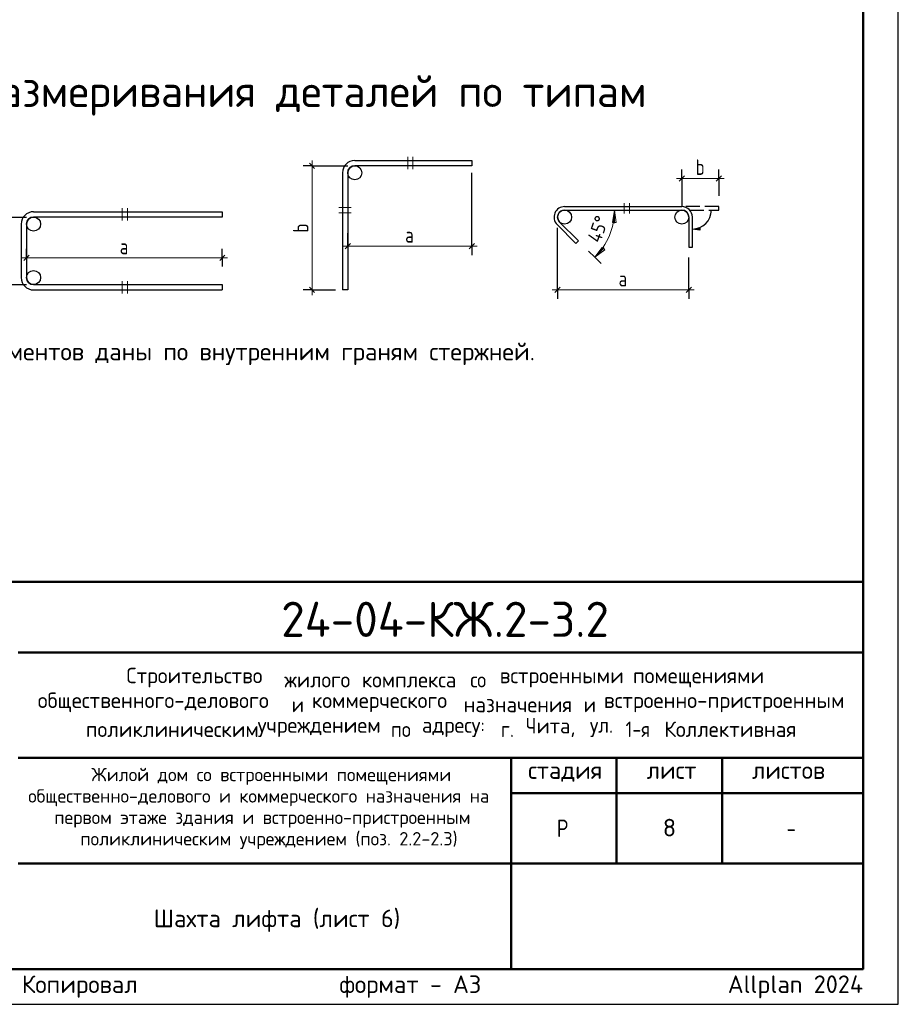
# Model space of a CAD drawing. Header units: millimetres. Extents: x 0 to 21000, y 0 to 14850.
# Tile 7 of 8: x 14761 to 21000, y 0 to 6994. Entities that reach past the tile are written whole.
import ezdxf

# ---------------------------------------------------------------- set-up
doc = ezdxf.new("R2010")
doc.units = ezdxf.units.MM
doc.linetypes.add('______2', pattern=[135, 100, -35])
doc.layers.add('Standard', color=7, linetype='Continuous', lineweight=25)
doc.layers.add('Надписи', color=7, linetype='Continuous', lineweight=25)
doc.styles.add('ISOCPEUR', font='txt')

msp = doc.modelspace()

# ---------------------------------------------------------------- hatches: boundary and pattern name
at = {"layer": 'Standard', "linetype": 'Continuous', "lineweight": -3, "transparency": 33554687}
msp.add_hatch(color=7, dxfattribs=at).paths.add_polyline_path([(19590.3, 5499.6), (19537.8, 5507.1), (19590.3, 5514.6)], flags=16)

# ---------------------------------------------------------------- linework, layer by layer
at = {"layer": 'Standard', "color": 7, "linetype": 'Continuous', "lineweight": 13, "transparency": 33554687}
for p, q in [((17515.9, 6018.9), (17515.9, 5931.4)), ((17553.4, 5931.4), (17553.4, 6018.9)), ((16836.7, 5956.4), (16836.7, 5993.9)), ((19462.8, 5866.7), (19425.3, 5866.7)), ((19462.8, 5866.7), (19725.8, 5866.7)), ((19725.8, 5866.7), (19763.3, 5866.7)), ((19053.1, 5616.7), (19053.1, 5691.7)), ((19090.6, 5691.7), (19090.6, 5616.7)), ((15488.4, 5654.9), (15488.4, 5567.4)), ((15525.9, 5567.4), (15525.9, 5654.9)), ((17027.7, 5659.7), (17115.2, 5659.7)), ((17115.2, 5622.2), (17027.7, 5622.2)), ((18984.1, 5641.7), (18921.6, 5641.7)), ((18984.1, 5641.7), (18971.6, 5554.2)), ((18996.6, 5554.2), (18984.1, 5641.7)), ((18984.1, 5641.7), (18984.1, 5548)), ((18984.1, 5641.7), (18984.1, 5641.7)), ((18984.1, 5641.7), (19046.6, 5641.7)), ((18971.6, 5554.2), (18996.6, 5554.2)), ((17090.2, 5384.9), (17052.7, 5384.9)), ((17090.2, 5384.9), (17972.2, 5384.9)), ((17972.2, 5384.9), (18009.7, 5384.9)), ((18845.1, 5306.2), (18800.9, 5350.4)), ((18845.1, 5306.2), (18898.2, 5376.9)), ((18845.1, 5306.2), (18911.4, 5372.5)), ((18915.8, 5359.2), (18845.1, 5306.2)), ((18898.2, 5376.9), (18915.8, 5359.2)), ((14809.2, 5302.9), (14771.7, 5302.9)), ((14809.2, 5302.9), (16199.7, 5302.9)), ((16199.7, 5302.9), (16237.2, 5302.9)), ((18845.1, 5306.2), (18845.1, 5306.2)), ((18845.1, 5306.2), (18889.3, 5262)), ((15488.4, 5136.9), (15488.4, 5049.4)), ((15525.9, 5049.4), (15525.9, 5136.9)), ((16836.7, 5074.4), (16836.7, 5036.9)), ((18580.3, 5074.4), (18542.8, 5074.4)), ((18580.3, 5074.4), (19512.8, 5074.4)), ((19512.8, 5074.4), (19550.3, 5074.4))]:
    msp.add_line(p, q, dxfattribs=at)
at = {"layer": 'Standard', "color": 253, "linetype": 'Continuous', "lineweight": -3, "true_color": 0xa0a0a0, "transparency": 33554687}
for p, q in [((16836.7, 5956.4), (16774.2, 5956.4)), ((16836.7, 5956.4), (16899.2, 5956.4)), ((17972.2, 5384.9), (17972.2, 5906.4)), ((19462.8, 5866.7), (19462.8, 5929.2)), ((19725.8, 5866.7), (19725.8, 5929.2)), ((19462.8, 5866.7), (19462.8, 5804.2)), ((19462.8, 5866.7), (19462.8, 5666.7)), ((19725.8, 5866.7), (19725.8, 5804.2)), ((19725.8, 5866.7), (19725.8, 5741.7)), ((17090.2, 5384.9), (17090.2, 5476.9)), ((18580.3, 5074.4), (18580.3, 5516.7)), ((17090.2, 5384.9), (17090.2, 5447.4)), ((17972.2, 5384.9), (17972.2, 5447.4)), ((14809.2, 5302.9), (14809.2, 5365.4)), ((16199.7, 5302.9), (16199.7, 5365.4)), ((17090.2, 5384.9), (17090.2, 5322.4)), ((17972.2, 5384.9), (17972.2, 5322.4)), ((14809.2, 5302.9), (14809.2, 5240.4)), ((16199.7, 5302.9), (16199.7, 5240.4)), ((19512.8, 5074.4), (19512.8, 5303.7)), ((14555.6, 5111.9), (14809.2, 5111.9)), ((18580.3, 5074.4), (18580.3, 5136.9)), ((19512.8, 5074.4), (19512.8, 5136.9)), ((16836.7, 5074.4), (16774.2, 5074.4)), ((16836.7, 5074.4), (16899.2, 5074.4)), ((16836.7, 5074.4), (17002.7, 5074.4)), ((18580.3, 5074.4), (18580.3, 5011.9)), ((19512.8, 5074.4), (19512.8, 5011.9))]:
    msp.add_line(p, q, dxfattribs=at)
at = {"layer": 'Standard', "color": 7, "linetype": 'Continuous', "lineweight": 25, "transparency": 33554687}
for p, q in [((16817.9, 5975.2), (16855.4, 5937.7)), ((17052.7, 5906.4), (17052.7, 5074.4)), ((17090.2, 5906.4), (17090.2, 5074.4)), ((19444.1, 5848), (19481.6, 5885.5)), ((19707.1, 5848), (19744.6, 5885.5)), ((18630.3, 5666.7), (19462.8, 5666.7)), ((18630.3, 5641.7), (19462.8, 5641.7)), ((14771.7, 5542.4), (14771.7, 5161.9)), ((14809.2, 5542.4), (14809.2, 5161.9)), ((17071.4, 5366.1), (17108.9, 5403.6)), ((17953.4, 5366.1), (17990.9, 5403.6)), ((14790.4, 5284.1), (14827.9, 5321.6)), ((16180.9, 5284.1), (16218.4, 5321.6)), ((14859.2, 5111.9), (16199.7, 5111.9)), ((16199.7, 5111.9), (16199.7, 5074.4)), ((14859.2, 5074.4), (16199.7, 5074.4)), ((16817.9, 5093.2), (16855.4, 5055.7)), ((17090.2, 5074.4), (17052.7, 5074.4)), ((18561.6, 5055.7), (18599.1, 5093.2)), ((19494.1, 5055.7), (19531.6, 5093.2)), ((20750, 250), (20750, 3000)), ((11500, 250), (20750, 250)), ((11500, 250), (20750, 250)), ((11500, 250), (20750, 250))]:
    msp.add_line(p, q, dxfattribs=at)
at = {"layer": 'Standard', "color": 7, "linetype": '______2', "lineweight": 25, "transparency": 33554687}
for p, q in [((19725.8, 5666.7), (19462.8, 5666.7)), ((19725.8, 5641.7), (19725.8, 5666.7)), ((19518.7, 5641.7), (19725.8, 5641.7))]:
    msp.add_line(p, q, dxfattribs=at)
at = {"layer": 'Standard', "color": 251, "linetype": 'Continuous', "lineweight": -3, "true_color": 0x656565, "transparency": 33554687}
for p, q in [((19537.8, 5507.1), (19590.3, 5514.6)), ((19537.8, 5507.1), (19537.8, 5507.1)), ((19537.8, 5507.1), (19537.8, 5507.1)), ((19537.8, 5507.1), (19537.8, 5507.1)), ((19590.3, 5499.6), (19537.8, 5507.1)), ((19590.3, 5514.6), (19590.3, 5499.6)), ((19590.3, 5507.1), (19594.1, 5507.1))]:
    msp.add_line(p, q, dxfattribs=at)
at = {"layer": 'Standard', "color": 7, "linetype": 'Continuous', "lineweight": 50, "transparency": 33554687}
for p, q in [((11500, 3000), (20750, 3000)), ((14750, 2500), (20750, 2500)), ((14750, 1750), (20750, 1750)), ((18250, 1000), (18250, 1750)), ((19000, 1000), (19000, 1750)), ((19750, 1000), (19750, 1750)), ((18250, 1500), (20750, 1500)), ((14750, 1000), (20750, 1000)), ((18250, 250), (18250, 1000)), ((18250, 250), (18250, 1000))]:
    msp.add_line(p, q, dxfattribs=at)
at = {"layer": 'Standard', "color": 7, "linetype": 'Continuous', "lineweight": 25, "transparency": 33554687}
msp.add_lwpolyline([(0, 0), (21000, 0), (21000, 14850), (0, 14850), (0, 0)], close=True, dxfattribs=at)
at = {"layer": 'Standard', "color": 220, "linetype": 'Continuous', "lineweight": 13, "transparency": 33554687}
msp.add_lwpolyline([(21000, 14850), (0, 14850), (0, 0), (21000, 0), (21000, 14850)], dxfattribs=at)
at = {"layer": 'Standard', "color": 7, "linetype": 'Continuous', "lineweight": 50, "transparency": 33554687}
msp.add_lwpolyline([(1000, 14600), (20750, 14600), (20750, 250), (1000, 250), (1000, 14600)], close=True, dxfattribs=at)
at = {"layer": 'Standard', "color": 253, "linetype": 'Continuous', "lineweight": -3, "true_color": 0xa0a0a0, "transparency": 33554687}
for points in [[(16836.7, 5956.4), (17046.2, 5956.4), (17046.2, 5956.4), (17090.2, 5956.4)], [(14555.6, 5592.4), (14743, 5592.4), (14743, 5592.4), (14809.2, 5592.4)]]:
    msp.add_lwpolyline(points, dxfattribs=at)
at = {"layer": 'Standard', "color": 7, "linetype": 'Continuous', "lineweight": 13, "transparency": 33554687}
msp.add_lwpolyline([(16836.7, 5956.4), (16836.7, 5471.4), (16836.7, 5471.4), (16836.7, 5074.4)], dxfattribs=at)
at = {"layer": 'Standard', "color": 7, "linetype": 'Continuous', "lineweight": 25, "transparency": 33554687}
for points in [[(17140.2, 5993.9), (17972.2, 5993.9), (17972.2, 5956.4), (17140.2, 5956.4)], [(14859.2, 5629.9), (16199.7, 5629.9), (16199.7, 5592.4), (14859.2, 5592.4)], [(18577.3, 5538.7), (18710.9, 5405), (18728.6, 5422.7), (18594.9, 5556.3)], [(19512.8, 5591.7), (19512.8, 5378.7), (19537.8, 5378.7), (19537.8, 5591.7)], [(20750, 3000), (11500, 3000), (11500, 250), (20750, 250), (20750, 3000)]]:
    msp.add_lwpolyline(points, dxfattribs=at)
at = {"layer": 'Standard', "color": 9, "linetype": 'Continuous', "lineweight": -3, "true_color": 0xc7c7c7, "transparency": 33554687}
for centre in [(17140.2, 5906.4), (18630.3, 5591.7), (19462.8, 5591.7), (14859.2, 5542.4), (14859.2, 5161.9)]:
    msp.add_circle(centre, 50, dxfattribs=at)
at = {"layer": 'Standard', "color": 7, "linetype": 'Continuous', "lineweight": 25, "transparency": 33554687}
for centre, radius, start, end in [((17140.2, 5906.4), 87.5, 90, 180), ((17140.2, 5906.4), 50, 90, 180), ((18630.3, 5591.7), 75, 90, 225), ((19462.8, 5591.7), 75, 0, 90), ((14859.2, 5542.4), 87.5, 90, 180), ((18630.3, 5591.7), 50, 90, 225), ((19462.8, 5591.7), 50, 0, 90), ((14859.2, 5542.4), 50, 90, 180), ((14859.2, 5161.9), 87.5, 180, 270), ((14859.2, 5161.9), 50, 180, 270)]:
    msp.add_arc(centre, radius, start, end, dxfattribs=at)
at = {"layer": 'Standard', "color": 7, "linetype": 'Continuous', "lineweight": 13, "transparency": 33554687}
msp.add_arc((18509.6, 5641.7), 474.5, 315, 0, dxfattribs=at)
at = {"layer": 'Standard', "color": 251, "linetype": 'Continuous', "lineweight": -3, "true_color": 0x656565, "transparency": 33554687}
msp.add_arc((19537.8, 5641.7), 134.6, 270, 0, dxfattribs=at)

# ---------------------------------------------------------------- texts
at = {"layer": 'Standard', "color": 7, "linetype": 'Continuous', "lineweight": 50, "transparency": 33554687, "attachment_point": 7, "style": 'ISOCPEUR'}
for s, insert, char_height, width in [('\\W0.99;Схема образмеривания деталей по типам', (13261.5, 6312.5), 225, 6104.364), ('\\W0.98;24-04-КЖ.2-3.2', (16617.6, 2609.1), 250, 2520.794)]:
    msp.add_mtext(s, dxfattribs=dict(at, insert=insert, char_height=char_height, width=width))
at = {"layer": 'Standard', "color": 7, "linetype": 'Continuous', "lineweight": 25, "transparency": 33554687, "style": 'ISOCPEUR'}
for s, insert, char_height, width, attachment_point in [('\\W0.78;b', (19561.3, 5891.7), 110, 119.681, 7), ('\\W0.78;a', (17498.2, 5409.9), 110, 119.681, 7), ('\\W0.78;a', (15471.4, 5327.9), 110, 119.681, 7), ('\\W0.78;a', (19013.6, 5099.4), 110, 119.681, 7), ('\\W1.00;* - Размеры гнутых элементов даны по внутренним граням стержней. ', (12740.6, 4540.4), 125, 5827.97, 7), ('\\W0.98;Строительство ', (15518.6, 2250.8), 110, 1175.348, 7), ('\\W0.96;жилого ', (16640.6, 2250.8), 110, 602.55, 7), ('\\W0.97;комплекса ', (17190.6, 2250.8), 110, 823.039, 7), ('\\W0.90;со ', (17960.6, 2250.8), 110, 258.739, 7), ('\\W0.98;встроенными ', (18169.6, 2250.8), 110, 999.233, 7), ('\\W0.98;помещениями', (19115.6, 2250.8), 110, 955.088, 7), ('\\W0.99;общественного-делового ', (14888.9, 2074.8), 110, 1857.162, 7), ('\\W0.87;и ', (16692.9, 2074.8), 110, 190.617, 7), ('\\W0.98;коммерческого ', (16835.9, 2074.8), 110, 1131.214, 7), ('\\W0.97;назначения ', (17913.9, 2074.8), 110, 905.516, 7), ('\\W0.87;и ', (18766.4, 2074.8), 110, 190.609, 7), ('\\W0.99;встроенно-пристроенным', (18909.4, 2074.8), 110, 1791.218, 7), ('\\W0.98;поликлиническим ', (15229.9, 1898.8), 110, 1274.191, 7), ('\\W0.98;учреждением ', (16450.9, 1898.8), 110, 999.123, 7), ('\\W0.91;по ', (17396.9, 1898.8), 110, 269.87, 7), ('\\W0.96;адресу: ', (17616.9, 1898.8), 110, 613.612, 7), ('\\W0.89;г. ', (18177.9, 1898.8), 110, 224.789, 7), ('\\W0.95;Чита, ', (18353.9, 1898.8), 110, 508.778, 7), ('\\W0.92;ул. ', (18810.4, 1898.8), 110, 303.428, 7), ('\\W0.86;1-я ', (19063.4, 1898.8), 110, 322.299, 7), ('\\W0.98;Коллективная', (19338.4, 1898.8), 110, 1021.088, 7), ('\\W0.99;стадия    лист     листов', (18371.3, 1581.1), 125, 2186.296, 7), ('\\W0.80;Р', (18575, 1187.5), 125, 149.931, 7), ('\\W0.78;-', (20206.2, 1187.5), 125, 135.997, 7), ('\\A1;{\\fISOCPEUR|i0|b0;\\H125.000000;\\W1.000000;\\C7;Шахта лифта (лист 6)}\\P', (16587.7, 672.9), 125, 1861.644, 2)]:
    msp.add_mtext(s, dxfattribs=dict(at, insert=insert, char_height=char_height, width=width, attachment_point=attachment_point))
at = {"layer": 'Standard', "color": 7, "linetype": 'Continuous', "lineweight": 18, "transparency": 33554687, "insert": (18882.7, 5402.2), "char_height": 100, "width": 255.557, "attachment_point": 7, "rotation": 70.14294, "style": 'ISOCPEUR'}
msp.add_mtext('\\W0.91;45%%d', dxfattribs=at)
at = {"layer": 'Standard', "color": 7, "linetype": 'Continuous', "lineweight": 25, "transparency": 33554687, "insert": (16811.7, 5482.4), "char_height": 110, "width": 119.686, "attachment_point": 7, "rotation": 90, "style": 'ISOCPEUR'}
msp.add_mtext('\\W0.78;b', dxfattribs=at)
at = {"layer": 'Standard', "color": 7, "linetype": 'Continuous', "lineweight": 18, "transparency": 33554687, "char_height": 95, "attachment_point": 7, "style": 'ISOCPEUR'}
for s, insert, width in [('\\W0.99;Жилой дом со встроенными помещениями', (15269.8, 1558.7), 2506.356), ('\\W0.99;общественно-делового и коммерческого назначения на', (14820.9, 1406.7), 3403.402), ('\\W0.99;первом этаже здания и встроенно-пристроенным', (15006.1, 1254.7), 3033.239), ('\\W0.99;поликлиническим учреждением (поз. 2.2-2.3)', (15191.4, 1102.7), 2662.626)]:
    msp.add_mtext(s, dxfattribs=dict(at, insert=insert, width=width))
at = {"layer": 'Standard', "color": 8, "linetype": 'Continuous', "lineweight": 13, "transparency": 33554687, "insert": (20750, 123.9), "char_height": 125, "width": 5874.732, "attachment_point": 6, "style": 'ISOCPEUR'}
msp.add_mtext('\\A1;{\\fISOCPEUR|i0|b0;\\H125.000000;\\W1.000000;\\C8;Копировал                  формат - А3                      Allplan 2024}\\P', dxfattribs=at)
at = {"layer": 'Надписи', "color": 7, "linetype": 'Continuous', "lineweight": 13, "transparency": 33554687, "insert": (19375, 1255), "char_height": 125, "width": 136.111, "attachment_point": 5, "style": 'ISOCPEUR'}
msp.add_mtext('\\A1;{\\fISOCPEUR|i0|b0;\\H125.000000;\\W1.000000;\\C7;8}\\P', dxfattribs=at)

doc.saveas('drawing.dxf')
